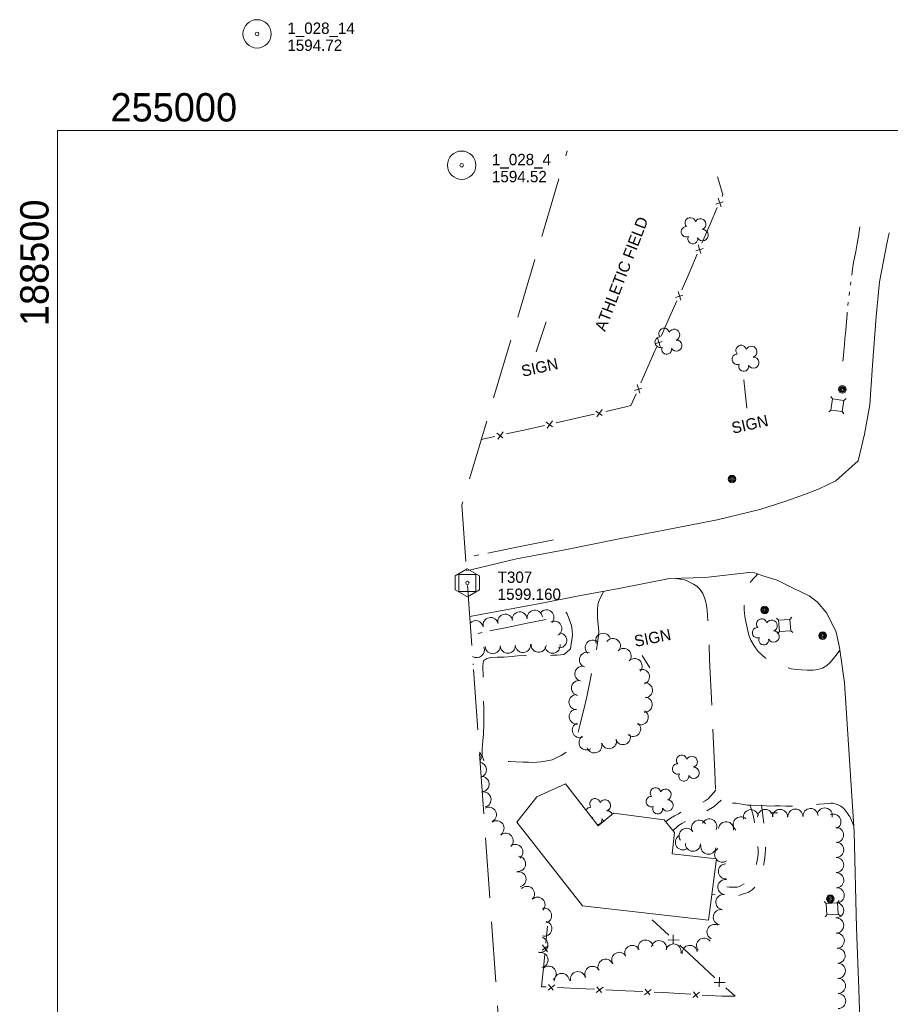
# Model space of a CAD drawing. Header units: feet. Extents: x 188458 to 190640, y 253500 to 255059.
# Tile 8 of 16: x 188480 to 188940, y 254538 to 255059. Entities that reach past the tile are written whole.
import ezdxf
from ezdxf.enums import TextEntityAlignment as Align

# ---------------------------------------------------------------- set-up
doc = ezdxf.new("R2010")
doc.units = ezdxf.units.FT
doc.header["$MEASUREMENT"] = 0
for name, pattern in [('DGN Style 3', [44.535406, 31.811004, -12.724402]), ('DGN Style 4', [50.929418, 25.448803, -12.724402, 0.031811, -12.724402]), ('DGN Style 5', [22.267703, 9.543301, -12.724402]), ('DGN Style 6', [60.50453, 0.031811, -12.724402, 22.267703, -12.724402, 0.031811, -12.724402])]:
    doc.linetypes.add(name, pattern=pattern)
for name, color, linetype, lineweight in [('E_BMGRD', 73, 'Egr', 0), ('E_DWY', 73, 'DGN Style 3', 0), ('E_LAND_Vegetation', 21, 'Continuous', 0), ('E_MAP_Control', 251, 'Continuous', 0), ('E_MAP_GridLines', 251, 'Continuous', 0), ('E_MAP_Limits', 21, 'DGN Style 3', 0), ('E_MAP_PassPoints', 40, 'Continuous', 0), ('E_MISCPROP', 40, 'Continuous', 0), ('E_MISCPROP_HvyLine', 54, 'Continuous', 13), ('E_MISCPROP_Railing', 40, 'Continuous', 0), ('E_PATH_Sidewalk', 73, 'DGN Style 5', 0), ('E_RDWY', 40, 'Continuous', 13), ('E_UTL_AboveGroundPipe', 40, 'DGN Style 4', 0), ('E_WTR', 251, 'DGN Style 6', 0)]:
    doc.layers.add(name, color=color, linetype=linetype, lineweight=lineweight)
doc.styles.add('Style-IGR_FONT_0', font='IGR_FONT_0.shx')
doc.styles.add('Style-IGR_FONT_1', font='IGR_FONT_1.shx')
doc.linetypes.add('Egr', pattern='A,0.1,[13,dgnlstyle-ewdotudls.shx,S=0.0004,R=0,X=0,Y=0],0.1', length=0.2)

# ---------------------------------------------------------------- blocks, each defined once
blk = doc.blocks.new('TP')
at = {"layer": 'E_MAP_Control', "color": 161, "linetype": 'Continuous', "lineweight": 0, "flags": 128}
for points in [[(-6.41, 3.76), (-6.41, -3.63), (0.05, -7.35), (6.44, -3.69), (6.44, 3.64), (-0.08, 7.36)], [(-4.5, -4.5), (-4.5, 4.5), (4.5, 4.5), (4.5, -4.5)]]:
    blk.add_lwpolyline(points, close=True, dxfattribs=at)
at = {"layer": 'E_MAP_Control', "color": 161, "linetype": 'Continuous', "lineweight": 0}
blk.add_circle((0, 0), 0.871, dxfattribs=at)
blk = doc.blocks.new('PP')
at = {"layer": 'E_MAP_PassPoints', "color": 40, "linetype": 'Continuous', "lineweight": 0}
for radius in [7.5, 0.96]:
    blk.add_circle((0, 0), radius, dxfattribs=at)
blk = doc.blocks.new('POLE')
at = {"layer": 'E_MISCPROP', "color": 20, "linetype": 'Continuous', "lineweight": 0}
for centre, radius in [((-0.01, 0.02), 2.02), ((-0.01, 0.03), 1.52), ((0, -0.01), 1.01), ((0, 0), 0.502)]:
    blk.add_circle(centre, radius, dxfattribs=at)
blk = doc.blocks.new('PED')
at = {"layer": 'E_UTL_AboveGroundPipe', "color": 101, "linetype": 'Continuous', "lineweight": 13}
for p, q in [((-3.12, 2.9), (-4.18, 3.96)), ((2.88, 2.9), (3.95, 3.96)), ((-4.18, -4.16), (-3.12, -3.1)), ((3.94, -4.16), (2.89, -3.1))]:
    blk.add_line(p, q, dxfattribs=at)
at = {"layer": 'E_UTL_AboveGroundPipe', "color": 101, "linetype": 'Continuous', "lineweight": 13, "flags": 128}
blk.add_lwpolyline([(-3.12, -3.1), (2.89, -3.1), (2.88, 2.9), (-3.12, 2.9)], close=True, dxfattribs=at)
blk = doc.blocks.new('POLE_1')
at = {"layer": 'E_MISCPROP', "color": 20, "linetype": 'Continuous', "lineweight": 0}
for centre, radius in [((-0.01, 0.02), 2.02), ((-0.01, 0.03), 1.52), ((0, -0.01), 1.01), ((0, 0), 0.502)]:
    blk.add_circle(centre, radius, dxfattribs=at)
blk = doc.blocks.new('SIGN')
at = {"layer": 'E_MISCPROP', "color": 20, "linetype": 'Continuous', "lineweight": 0, "style": 'Style-IGR_FONT_0'}
blk.add_text('SIGN', height=6, rotation=359.9999, dxfattribs=at).set_placement((-9.61, -0.01), align=Align.MIDDLE_LEFT)
blk = doc.blocks.new('TREE_1')
at = {"layer": 'E_LAND_Vegetation', "color": 93, "linetype": 'Continuous', "lineweight": 0}
for centre, radius, start, end in [((-1.47, 4.28), 2.78, 1.3945, 209.1675), ((3.57, 2.42), 2.97, 278.4236, 139.6575), ((-4.47, 0.2), 2.78, 78.0715, 279.0825), ((-2.01, -4.2), 2.61, 140.7796, 358.7122), ((3.46, -3.43), 2.97, 196.0744, 79.0477)]:
    blk.add_arc(centre, radius, start, end, dxfattribs=at)
blk = doc.blocks.new('POLE_5')
at = {"layer": 'E_MISCPROP', "color": 20, "linetype": 'Continuous', "lineweight": 0}
for centre, radius in [((-0.01, 0.02), 2.02), ((-0.01, 0.03), 1.52), ((0, -0.01), 1.01), ((0, 0), 0.502)]:
    blk.add_circle(centre, radius, dxfattribs=at)
blk = doc.blocks.new('SIGN_3')
at = {"layer": 'E_MISCPROP', "color": 20, "linetype": 'Continuous', "lineweight": 0, "style": 'Style-IGR_FONT_0'}
blk.add_text('SIGN', height=6, rotation=359.9998, dxfattribs=at).set_placement((-9.61, -0.01), align=Align.MIDDLE_LEFT)
blk = doc.blocks.new('TREE_3')
at = {"layer": 'E_LAND_Vegetation', "color": 93, "linetype": 'Continuous', "lineweight": 0}
for centre, radius, start, end in [((-1.47, 4.28), 2.78, 1.3944, 209.1674), ((3.57, 2.42), 2.97, 278.4235, 139.6574), ((-4.47, 0.2), 2.78, 78.0714, 279.0825), ((-2.01, -4.2), 2.61, 140.7796, 358.7122), ((3.46, -3.43), 2.97, 196.0743, 79.0476)]:
    blk.add_arc(centre, radius, start, end, dxfattribs=at)
blk = doc.blocks.new('ATHFLD')
at = {"layer": 'E_BMGRD', "color": 51, "linetype": 'Continuous', "lineweight": 0, "style": 'Style-IGR_FONT_0'}
blk.add_text('ATHLETIC FIELD', height=6, rotation=360, dxfattribs=at).set_placement((0.23, 3.28), align=Align.TOP_CENTER)

msp = doc.modelspace()

# ---------------------------------------------------------------- linework, layer by layer
at = {"layer": 'E_DWY', "color": 51, "linetype": 'DGN Style 3', "lineweight": 0, "flags": 128}
for points in [[(188826.99, 254763.18), (188831.49, 254762.49), (188832.84, 254761.8), (188834.47, 254760.98), (188836.19, 254760.11), (188838.01, 254759.01), (188839.66, 254757.49), (188841.16, 254755.17), (188841.95, 254753.42), (188842.61, 254751.24), (188843.15, 254748.77), (188843.3, 254747.37), (188843.43, 254746.45), (188844.2, 254736.77), (188844.75, 254720.14), (188845.98, 254695.36), (188846.75, 254675.85), (188847.47, 254660.91), (188847.94, 254651.71), (188848.36, 254650.4), (188849.24, 254648.65), (188850.04, 254647.25), (188850.55, 254646.5), (188850.9, 254646.01), (188851.58, 254645.41), (188854.14, 254644.59), (188856.64, 254644.33), (188858.75, 254644.26), (188860.69, 254643.95), (188862.77, 254643.62), (188864.72, 254643.34), (188866.74, 254643.23), (188869.59, 254643.13), (188872.23, 254643.2), (188874.8, 254642.97), (188876.74, 254642.77), (188879.25, 254642.95), (188881.99, 254642.93), (188885.11, 254642.81), (188888.43, 254642.77), (188891.75, 254642.93), (188895.28, 254643.19), (188898.8, 254643.38), (188902.53, 254643.75), (188905.33, 254644.06), (188907.67, 254644.24), (188908.89, 254644.3), (188909.88, 254644.26), (188910.43, 254644.22), (188911.09, 254644.02), (188912.83, 254643.47), (188914.17, 254642.73), (188915.78, 254641.44), (188916.84, 254640.04), (188917.88, 254638.63), (188918.43, 254637.88), (188918.85, 254637.23), (188919.27, 254636.56), (188921, 254632.18)], [(188913.66, 254725.28), (188911.7, 254722.6), (188910.31, 254720.89), (188908.29, 254718.45), (188906.82, 254717.04), (188904.47, 254715.68), (188901.97, 254714.93), (188899.45, 254714.59), (188896.28, 254714.6), (188893.35, 254714.76), (188890.48, 254715.07), (188887.93, 254715.42), (188885.95, 254715.96), (188883.46, 254716.82), (188881.02, 254717.64), (188878.69, 254718.35), (188876.58, 254719.54), (188874.36, 254721.05), (188872.48, 254722.55), (188870.3, 254724.7), (188868.32, 254727.45), (188866.59, 254730.44), (188865.55, 254733.11), (188864.91, 254735.47), (188864.08, 254739.49), (188863.43, 254743.05), (188863, 254746.59), (188862.96, 254749.67), (188863.16, 254752.87), (188863.56, 254755.76), (188864.42, 254758.21), (188865.53, 254760.07), (188866.82, 254761.71), (188868.12, 254763.33), (188868.82, 254764.05), (188870.19, 254765.62)], [(188788.85, 254756.34), (188786.71, 254752.32), (188785.89, 254750.06), (188785.41, 254747.2), (188785.48, 254744.81), (188785.57, 254742.37), (188785.61, 254740.33), (188786.16, 254735.26), (188786.06, 254733.02), (188785.58, 254729.26), (188784.75, 254724.63), (188783.69, 254719.03), (188782.62, 254714.13), (188781.09, 254706.74), (188779.77, 254700.6), (188778.24, 254693.88), (188777.12, 254689.11), (188776.2, 254685.45), (188775.41, 254682.52), (188774.75, 254680.31), (188774.25, 254678.66), (188773.61, 254676.95), (188772.88, 254675.57), (188771.61, 254673.84), (188769.97, 254672.15), (188767.76, 254670.34), (188766.3, 254669.53), (188763.66, 254668.23), (188761.5, 254667.33), (188758.84, 254666.71), (188755.71, 254666.11), (188753.41, 254665.95), (188751.29, 254665.87), (188749.05, 254666.01), (188746.13, 254665.96), (188742.36, 254666.11), (188738.84, 254666.35), (188735.92, 254666.53), (188733.18, 254666.5), (188730.41, 254666.27), (188728.58, 254666.28), (188727.65, 254666.31), (188726.84, 254666.31), (188725.97, 254666.54), (188725.14, 254667.25), (188724.44, 254669.48), (188724.54, 254673.07), (188724.85, 254677.36), (188725.15, 254680.99), (188725.32, 254685.84), (188725.38, 254689.96), (188725.37, 254694.63), (188725.19, 254700.5), (188725.23, 254704.66), (188725.2, 254709.2), (188724.97, 254712.82), (188724.9, 254715.03), (188724.89, 254716.72), (188725.03, 254718.46), (188725.15, 254719.2), (188725.46, 254719.82), (188726.97, 254720.89), (188729.1, 254721.31), (188732.47, 254721.46), (188735.99, 254721.59), (188740.4, 254721.88), (188741.59, 254721.99), (188743.16, 254722.2), (188746.83, 254722.32), (188750.24, 254722.12), (188752.92, 254722.11), (188756.29, 254722.16), (188759.42, 254722.39), (188761.67, 254722.52), (188764.09, 254722.61), (188765.96, 254722.84), (188767.7, 254723.01), (188769.08, 254723.93), (188771.15, 254725.87), (188772.22, 254733.14), (188772.05, 254735.6), (188771.72, 254738.24), (188769.41, 254744.52), (188768.32, 254745.81), (188767.1, 254747.01), (188762.92, 254751.44)]]:
    msp.add_lwpolyline(points, dxfattribs=at)
at = {"layer": 'E_LAND_Vegetation', "color": 93, "linetype": 'Continuous', "lineweight": 0}
msp.add_line((188880.59, 254639.2), (188876.9, 254639.16), dxfattribs=at)
for centre, radius, start, end in [((188744.37, 254741.44), 4, 4.34, 184.3247), ((188752.36, 254742.38), 4, 5.6217, 185.6063), ((188758.44, 254742.52), 4, 317.8271, 137.8118), ((188721.13, 254736.84), 4, 11.4185, 136.8666), ((188728.99, 254738.48), 4, 12.4037, 192.3884), ((188736.77, 254740.26), 4, 12.2005, 192.1852), ((188762.62, 254736.62), 4, 297.9273, 117.912), ((188765.22, 254730.38), 4, 264.4036, 84.3883), ((188782.91, 254726.6), 3.96, 50.1631, 230.1478), ((188788.46, 254730.21), 3.96, 20.7722, 200.7569), ((188793.65, 254727.43), 3.96, 322.4995, 142.4841), ((188721.67, 254725.28), 4, 236.4874, 22.593), ((188730.1, 254727.36), 4, 182.2479, 2.2325), ((188738.11, 254727.61), 4, 181.4672, 1.4518), ((188746.04, 254727.96), 4, 183.2329, 3.2176), ((188754.33, 254728.11), 4, 174.8935, 354.8782), ((188761.74, 254727.57), 4, 189.3117, 9.2963), ((188799.33, 254722.22), 3.96, 317.0394, 137.0241), ((188779.89, 254720.13), 3.96, 70.9779, 250.9626), ((188805.13, 254716.82), 3.96, 317.0394, 137.0241), ((188715.78, 254717.52), 4, 0.3572, 7.8005), ((188777.49, 254712.77), 3.96, 75.9111, 255.8958), ((188809.01, 254711.13), 3.96, 290.0515, 110.0362), ((188775.67, 254705.18), 3.96, 79.1183, 259.103), ((188810.62, 254704.01), 3.96, 273.6566, 93.6413), ((188774.37, 254697.75), 3.96, 89.3605, 269.3452), ((188810.5, 254696.44), 3.96, 264.5439, 84.5286), ((188774.5, 254690.09), 3.96, 96.4634, 276.4481), ((188808.41, 254689.73), 3.96, 240.9139, 60.8986), ((188776.11, 254682.92), 3.96, 110.7361, 290.7208), ((188804.37, 254683.53), 3.96, 227.8061, 47.7908), ((188779.68, 254676.42), 3.96, 124.2004, 304.185), ((188791.6, 254677.08), 3.96, 194.8761, 14.8608), ((188798.95, 254679.23), 3.96, 201.8209, 21.8056), ((188783.87, 254674.82), 3.96, 198.5793, 18.564), ((188720.01, 254668.78), 4, 328.2089, 39.9488), ((188722.81, 254661.98), 4, 287.5789, 80.5787), ((188724.25, 254654.41), 4, 276.9576, 93.6725), ((188725.23, 254646.25), 4, 283.5469, 99.2618), ((188784.17, 254644), 2.78, 12.5783, 220.3513), ((188728.04, 254638.24), 4, 297.9055, 117.8902), ((188782.02, 254639.42), 2.78, 89.2553, 154.4455), ((188789.48, 254643.15), 2.97, 289.6074, 150.8413), ((188874.14, 254637), 4, 1.4675, 181.4522), ((188882.02, 254637.07), 4, 358.3894, 178.374), ((188890.13, 254637.19), 4, 1.5935, 181.5782), ((188898.16, 254637.55), 4, 2.9243, 182.909), ((188905.61, 254637.84), 4, 348.052, 168.0367), ((188782.02, 254639.42), 2.78, 281.7667, 290.2663), ((188785.29, 254635.58), 2.61, 151.9634, 161.5297), ((188785.29, 254635.58), 2.61, 274.6826, 9.8961), ((188790.51, 254637.39), 2.97, 207.2582, 237.954), ((188790.51, 254637.39), 2.97, 20.1977, 90.2315), ((188844.64, 254631.99), 4, 332.6544, 152.6391), ((188861.27, 254633.1), 4, 47.7013, 227.6859), ((188866.6, 254636.9), 4, 13.6026, 193.5873), ((188910.2, 254634.52), 4, 294.6075, 114.5921), ((188732.11, 254631.06), 4, 304.9697, 124.9544), ((188832.61, 254627.06), 4, 34.0922, 214.0769), ((188839.24, 254631.3), 4, 30.7819, 210.7666), ((188853.49, 254630.53), 4, 354.3159, 174.3006), ((188911.62, 254627.62), 4, 270.6412, 90.6258), ((188736.99, 254624.43), 4, 311.773, 131.7577), ((188830.66, 254623.67), 4, 124.2066, 304.1913), ((188742.07, 254618.54), 4, 305.9613, 125.946), ((188835.95, 254622.9), 4, 178.3945, 358.3791), ((188844.12, 254621.3), 4, 170.6651, 350.6497), ((188851.44, 254617.09), 4, 123.9438, 212.6316), ((188911.7, 254619.63), 4, 270.461, 90.4457), ((188743.51, 254612.25), 4, 266.6211, 86.6058), ((188911.72, 254611.65), 4, 270.0987, 90.0834), ((188851.44, 254617.09), 4, 219.9891, 303.9285), ((188853.39, 254608.27), 4, 91.4495, 271.4342), ((188743.73, 254604.06), 4, 282.3179, 102.3026), ((188911.72, 254603.61), 4, 271.3182, 91.3028), ((188748.2, 254596.34), 4, 314.6695, 134.6542), ((188853.14, 254599.96), 4, 82.1078, 262.0925), ((188911.94, 254595.6), 4, 271.858, 91.8427), ((188753.8, 254590.65), 4, 314.5139, 134.4986), ((188852.03, 254592.03), 4, 81.8827, 261.8674), ((188911.69, 254587.73), 4, 268.6113, 88.596), ((188757.25, 254584.88), 4, 282.5597, 102.5443), ((188850.71, 254584.06), 4, 79.4814, 259.4661), ((188757.38, 254577.98), 4, 255.4947, 75.4793), ((188847.36, 254576.23), 4, 64.3042, 244.2889), ((188911.72, 254579.66), 4, 270.5222, 90.5069), ((188755.31, 254569.44), 4, 256.2637, 76.2484), ((188912.02, 254571.57), 4, 273.2947, 93.2794), ((188803.86, 254565.16), 4, 24.2926, 204.2773), ((188810.93, 254567.98), 4, 14.3468, 194.3315), ((188818.01, 254567.67), 4, 350.7481, 170.7327), ((188825.69, 254565.9), 4, 347.8926, 167.8772), ((188834.26, 254565.18), 4, 6.6608, 186.6455), ((188841.87, 254568.98), 4, 36.9776, 216.9623), ((188755.34, 254561.43), 4, 280.7514, 100.7361), ((188797.03, 254561.48), 4, 30.4895, 210.4742), ((188912.44, 254563.65), 4, 271.5325, 91.5172), ((188759.6, 254554.22), 4, 309.228, 129.2127), ((188782.83, 254554.07), 4, 28.3204, 208.3051), ((188789.75, 254557.83), 4, 25.3073, 205.292), ((188912.57, 254555.7), 4, 270.4226, 90.4073), ((188766.62, 254550.34), 4, 2.2575, 182.2422), ((188775.14, 254551.29), 4, 12.2575, 192.2422), ((188912.63, 254547.69), 4, 270.8002, 90.7849), ((188912.74, 254539.7), 4, 270.7925, 90.7772)]:
    msp.add_arc(centre, radius, start, end, dxfattribs=at)
at = {"layer": 'E_MAP_GridLines', "color": 161, "linetype": 'Continuous', "lineweight": 0}
for p, q in [((188500, 253500), (188500, 255000)), ((188500, 255000), (190500, 255000))]:
    msp.add_line(p, q, dxfattribs=at)
at = {"layer": 'E_MAP_Limits', "color": 73, "linetype": 'DGN Style 3', "lineweight": 0, "flags": 128}
msp.add_lwpolyline([(188766.58, 254061.27), (188713.75, 254802.11), (188769.52, 254989.2)], dxfattribs=at)
at = {"layer": 'E_MISCPROP', "color": 20, "linetype": 'Continuous', "lineweight": 0}
for p, q in [((188752.99, 254882.96), (188758.38, 254898.9)), ((188864.43, 254853.11), (188862.84, 254868.07)), ((188809.12, 254722.33), (188813.19, 254715.92))]:
    msp.add_line(p, q, dxfattribs=at)
at = {"layer": 'E_MISCPROP_HvyLine', "color": 241, "linetype": 'Continuous', "lineweight": 13, "flags": 128}
msp.add_lwpolyline([(188777.59, 254590.11), (188742.89, 254634.35), (188753.46, 254647.64), (188768.55, 254654.59), (188785.93, 254632.43), (188794.02, 254639), (188820.77, 254635.58), (188826.27, 254628.76), (188824.92, 254617.52), (188848.42, 254614.9), (188844.27, 254582.44)], close=True, dxfattribs=at)
at = {"layer": 'E_MISCPROP_Railing', "color": 40, "linetype": 'Continuous', "lineweight": 0}
for p, q in [((188850.83, 254959.61), (188849.38, 254964.14)), ((188848.03, 254961), (188851.9, 254962.26)), ((188840.22, 254934.95), (188838.76, 254939.47)), ((188837.41, 254936.33), (188841.29, 254937.6)), ((188826.68, 254911.74), (188830.57, 254912.97)), ((188829.47, 254910.33), (188828.06, 254914.86)), ((188815.81, 254887.19), (188819.7, 254888.41)), ((188818.6, 254885.77), (188817.2, 254890.31)), ((188807.85, 254861.18), (188806.42, 254865.71)), ((188805.05, 254862.58), (188808.93, 254863.83)), ((188784.58, 254851.67), (188787.9, 254849.31)), ((188785.14, 254848.6), (188787.91, 254852.45)), ((188758.41, 254845.75), (188761.71, 254843.35)), ((188758.93, 254842.67), (188761.75, 254846.49)), ((188732.21, 254839.91), (188735.5, 254837.51)), ((188732.73, 254836.83), (188735.54, 254840.65)), ((188825.55, 254574.79), (188825.45, 254569.75)), ((188759.44, 254568.92), (188756.3, 254566.65)), ((188756.5, 254569.36), (188759.12, 254565.68)), ((188822.79, 254572.09), (188828.66, 254571.93)), ((188759.35, 254545.5), (188762.89, 254548.3)), ((188759.65, 254548.46), (188762.07, 254545.43)), ((188847.21, 254549.59), (188853.08, 254549.43)), ((188849.97, 254552.3), (188849.86, 254547.26)), ((188784.86, 254544.27), (188788.41, 254547.08)), ((188785.16, 254547.23), (188787.58, 254544.2)), ((188810.38, 254543.04), (188813.92, 254545.85)), ((188810.67, 254546), (188813.1, 254542.98)), ((188835.86, 254541.6), (188839.44, 254544.36)), ((188836.2, 254544.56), (188838.58, 254541.5))]:
    msp.add_line(p, q, dxfattribs=at)
at = {"layer": 'E_MISCPROP_Railing', "color": 40, "linetype": 'Continuous', "lineweight": 0, "flags": 128}
for points in [[(188851.36, 254965.07), (188851.82, 254966.14), (188849.03, 254975.48)], [(188845.06, 254950.43), (188848.85, 254959.25)], [(188840.74, 254940.41), (188845.06, 254950.43)], [(188834.44, 254925.77), (188838.24, 254934.58)], [(188830.05, 254915.78), (188833.37, 254923.27), (188834.44, 254925.77)], [(188823.6, 254901.21), (188827.48, 254909.98)], [(188819.18, 254891.23), (188823.6, 254901.21)], [(188812.76, 254876.64), (188815.03, 254881.85), (188816.62, 254885.43)], [(188808.4, 254866.64), (188812.76, 254876.64)], [(188800.47, 254853.91), (188803.12, 254854.53), (188805.87, 254860.83)], [(188774.32, 254847.81), (188776.64, 254848.33), (188783.67, 254849.98)], [(188789.84, 254851.42), (188800.47, 254853.91)], [(188748.11, 254841.97), (188757.48, 254844.06)], [(188763.67, 254845.44), (188774.32, 254847.81)], [(188737.46, 254839.6), (188748.11, 254841.97)], [(188724.03, 254836.61), (188731.27, 254838.22)], [(188759.08, 254579.35), (188758.19, 254570.27)], [(188814.45, 254582.59), (188823.18, 254574.55)], [(188828.95, 254569.24), (188838.87, 254560.09)], [(188757.6, 254564.26), (188756.59, 254553.93)], [(188838.87, 254560.09), (188847.6, 254552.05)], [(188756.59, 254553.93), (188755.94, 254547.26), (188758.36, 254547.14)], [(188764.39, 254546.85), (188774.76, 254546.36)], [(188774.76, 254546.36), (188783.88, 254545.92)], [(188789.9, 254545.63), (188800.27, 254545.13)], [(188800.27, 254545.13), (188809.39, 254544.69)], [(188815.42, 254544.4), (188820.64, 254544.15), (188825.78, 254543.83)], [(188825.78, 254543.83), (188834.89, 254543.26)], [(188840.92, 254542.89), (188851.28, 254542.24)], [(188853.36, 254546.74), (188858.2, 254542.29), (188851.28, 254542.24)]]:
    msp.add_lwpolyline(points, dxfattribs=at)
at = {"layer": 'E_PATH_Sidewalk', "color": 51, "linetype": 'DGN Style 5', "lineweight": 0, "flags": 128}
for points in [[(188848.08, 254651.26), (188845.5, 254648.18), (188843.99, 254646.64), (188842.46, 254645.62), (188840.53, 254644.54), (188838.14, 254643.43), (188835.7, 254642.49), (188833.58, 254641.49), (188831.91, 254640.7), (188830.21, 254639.9), (188828.24, 254638.72), (188826.14, 254637.55), (188824.14, 254636.43), (188822.27, 254635.12), (188821.54, 254634.62)], [(188850.96, 254645.97), (188847.13, 254642.55), (188842.49, 254639.7), (188840.41, 254638.7), (188835.55, 254636.39), (188832.03, 254634.61), (188830.15, 254633.56), (188828.39, 254632.45), (188826.92, 254631.13), (188825.39, 254629.86)], [(188872.19, 254643.2), (188873.77, 254631.75), (188874.21, 254627.48), (188874.3, 254625.27), (188874.37, 254622.28), (188874.28, 254619.44), (188874.2, 254617.72), (188873.89, 254615.41), (188873.42, 254612.07), (188872.93, 254609.43), (188872.08, 254606.48), (188871.08, 254603.96), (188869.96, 254601.78), (188868.65, 254599.98), (188867.22, 254598.59), (188865.15, 254597.16), (188862.75, 254596.34), (188860.54, 254595.61), (188857.79, 254595.24), (188856.36, 254595.25), (188855.37, 254595.26), (188854.22, 254595.32), (188852.64, 254595.43), (188848.46, 254595.65), (188846.02, 254596.09)], [(188866.29, 254643.25), (188867.22, 254639.73), (188867.8, 254637.93), (188868.31, 254635.36), (188868.61, 254633.38), (188869.16, 254630.89), (188869.45, 254628.86), (188869.78, 254626.2), (188870.05, 254624.22), (188870.32, 254622.05), (188870.41, 254619.71), (188870.36, 254617.38), (188870.09, 254614.95), (188869.59, 254612.29), (188868.79, 254609.23), (188867.96, 254606.69), (188867.21, 254605.12), (188865.89, 254603.53), (188860.64, 254600.25), (188859.33, 254599.95), (188857.79, 254599.94), (188855.34, 254599.9), (188850.98, 254600.24), (188846.63, 254600.87)]]:
    msp.add_lwpolyline(points, dxfattribs=at)
at = {"layer": 'E_RDWY', "color": 21, "linetype": 'Continuous', "lineweight": 13, "flags": 128}
for points in [[(188923.27, 254825.32), (188926.74, 254839.39), (188929.49, 254855.02), (188930.94, 254875.88), (188932.8, 254901.56), (188934.62, 254919.98), (188938.7, 254940.97), (188939.76, 254945.89)], [(188923.27, 254825.32), (188911.51, 254814.71), (188902.62, 254810.49), (188894.86, 254807.52), (188885.03, 254804.04), (188871.26, 254799.62), (188848.85, 254794.16), (188826.14, 254789.68), (188796.95, 254784.06), (188768.23, 254778.24), (188742.71, 254773.57), (188718.48, 254767.67), (188716.23, 254767.26)], [(188924.45, 254524.39), (188923.6, 254545.96), (188922.44, 254578.42), (188921.2, 254629.15), (188916.01, 254708.03), (188913.47, 254726.64), (188911.76, 254734.69), (188906.69, 254744.78), (188901.64, 254750.77), (188897.38, 254753.93), (188889.39, 254757.89), (188880.48, 254762.22), (188872.33, 254764.74), (188869.78, 254765.79), (188867.24, 254766.54), (188842.5, 254763.67), (188823.48, 254763.07), (188796.75, 254757.77), (188774.78, 254753.8), (188756, 254750.07), (188717.97, 254742.97)]]:
    msp.add_lwpolyline(points, dxfattribs=at)
at = {"layer": 'E_WTR', "color": 161, "linetype": 'Continuous', "lineweight": 0, "flags": 128}
for points in [[(188924.16, 254949.09), (188923.8, 254946.58), (188923.42, 254943.95), (188922.85, 254940.32), (188922.13, 254936.07), (188920.85, 254930.2), (188920.33, 254926.6), (188919.94, 254923.48)], [(188919.44, 254919.93), (188919.18, 254918.16)], [(188918.73, 254914.6), (188918.52, 254912.82)], [(188918.09, 254909.27), (188917.88, 254907.49)], [(188917.59, 254903.92), (188917.49, 254902.76), (188917.19, 254898.77), (188916.73, 254894.29), (188916.31, 254890.07), (188916.08, 254886.9), (188915.73, 254883.33), (188915.51, 254881.18), (188915.33, 254879.29), (188915.18, 254878.06)], [(188727.54, 254776.56), (188740.16, 254779.15), (188762.29, 254783.53)], [(188720.36, 254775.09), (188722.75, 254775.58)], [(188758.41, 254741.46), (188748.28, 254739.54), (188738.36, 254737.45), (188728.59, 254735.38)], [(188724.48, 254734.5), (188722.43, 254734.07)]]:
    msp.add_lwpolyline(points, dxfattribs=at)

# ---------------------------------------------------------------- block references
at = {"layer": 'E_BMGRD', "color": 51, "linetype": 'Continuous', "lineweight": 0, "xscale": 1.000000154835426, "yscale": 1.000000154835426, "zscale": 1.000000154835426, "rotation": 68.85784264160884}
msp.add_blockref('ATHFLD', (188798.36, 254923.86), dxfattribs=at)
at = {"layer": 'E_LAND_Vegetation', "color": 93, "linetype": 'Continuous', "lineweight": 0}
for name, p, xscale, yscale, zscale, rotation in [('TREE_3', (188836.92, 254947.25), 0.9999982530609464, 0.9999982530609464, 0.9999982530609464, 12.61565393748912), ('TREE_3', (188823.07, 254888.82), 0.9999982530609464, 0.9999982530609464, 0.9999982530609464, 12.61565393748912), ('TREE_3', (188863.83, 254879.81), 0.9999982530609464, 0.9999982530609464, 0.9999982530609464, 12.61565393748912), ('TREE_1', (188874.58, 254735.11), 1.00000037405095, 1.00000037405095, 1.00000037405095, 11.18382986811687), ('TREE_1', (188832.3, 254663.08), 1.00000037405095, 1.00000037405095, 1.00000037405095, 11.18382986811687), ('TREE_1', (188818.45, 254645.78), 1.00000037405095, 1.00000037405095, 1.00000037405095, 11.18382986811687)]:
    msp.add_blockref(name, p, dxfattribs=dict(at, xscale=xscale, yscale=yscale, zscale=zscale, rotation=rotation))
at = {"layer": 'E_MAP_Control', "color": 161, "linetype": 'Continuous', "lineweight": 0}
msp.add_blockref('TP', (188716.71, 254760.8), dxfattribs=at)
at = {"layer": 'E_MAP_PassPoints', "color": 40, "linetype": 'Continuous', "lineweight": 0}
for p in [(188605.51, 255051.06), (188713.69, 254981.62)]:
    msp.add_blockref('PP', p, dxfattribs=at)
at = {"layer": 'E_MISCPROP', "color": 20, "linetype": 'Continuous', "lineweight": 0}
for name, p, xscale, yscale, zscale, rotation in [('SIGN_3', (188754.71, 254874.75), 0.9999982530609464, 0.9999982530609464, 0.9999982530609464, 12.61565393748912), ('POLE_5', (188914.98, 254863.14), 1.000002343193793, 1.000002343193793, 1.000002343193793, 82.20665586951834), ('SIGN_3', (188865.82, 254844.66), 0.9999982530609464, 0.9999982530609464, 0.9999982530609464, 12.61565393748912), ('POLE_5', (188856.71, 254815.79), 1.000002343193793, 1.000002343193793, 1.000002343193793, 82.20665586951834), ('POLE', (188873.83, 254746.44), 0.9999992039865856, 0.9999992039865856, 0.9999992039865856, 106.5763488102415), ('SIGN', (188814.4, 254731.74), 1.00000037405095, 1.00000037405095, 1.00000037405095, 11.18382986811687), ('POLE', (188904.53, 254732.94), 0.9999992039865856, 0.9999992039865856, 0.9999992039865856, 106.5763488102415), ('POLE_1', (188908.59, 254593.76), 0.9999996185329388, 0.9999996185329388, 0.9999996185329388, 93.76679524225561)]:
    msp.add_blockref(name, p, dxfattribs=dict(at, xscale=xscale, yscale=yscale, zscale=zscale, rotation=rotation))
at = {"layer": 'E_UTL_AboveGroundPipe', "color": 101, "linetype": 'Continuous', "lineweight": 13}
for p, xscale, yscale, zscale, rotation in [((188912.25, 254854.86), 1.000002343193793, 1.000002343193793, 1.000002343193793, 82.20665586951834), ((188884.36, 254738.43), 0.9999996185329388, 0.9999996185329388, 0.9999996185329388, 93.76679524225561), ((188909.47, 254588.61), 0.9999996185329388, 0.9999996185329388, 0.9999996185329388, 93.76679524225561)]:
    msp.add_blockref('PED', p, dxfattribs=dict(at, xscale=xscale, yscale=yscale, zscale=zscale, rotation=rotation))

# ---------------------------------------------------------------- texts
at = {"layer": 'E_MAP_Control', "color": 161, "linetype": 'Continuous', "lineweight": 0, "style": 'Style-IGR_FONT_0'}
for s, p in [('T307', (188732.71, 254760.8)), ('1599.160', (188732.71, 254751.8))]:
    msp.add_text(s, height=6, dxfattribs=at).set_placement(p)
at = {"layer": 'E_MAP_GridLines', "color": 161, "linetype": 'Continuous', "lineweight": 0, "style": 'Style-IGR_FONT_1'}
msp.add_text('255000', height=15, dxfattribs=at).set_placement((188528, 255004.75))
msp.add_text('188500', height=15, rotation=90, dxfattribs=at).set_placement((188495.25, 254963.5), align=Align.RIGHT)
at = {"layer": 'E_MAP_PassPoints', "color": 40, "linetype": 'Continuous', "lineweight": 0, "style": 'Style-IGR_FONT_0'}
for s, p in [('1_028_14', (188621.51, 255051.06)), ('1594.72', (188621.51, 255042.06)), ('1_028_4', (188729.69, 254981.62)), ('1594.52', (188729.69, 254972.62))]:
    msp.add_text(s, height=6, dxfattribs=at).set_placement(p)

doc.saveas('drawing.dxf')
